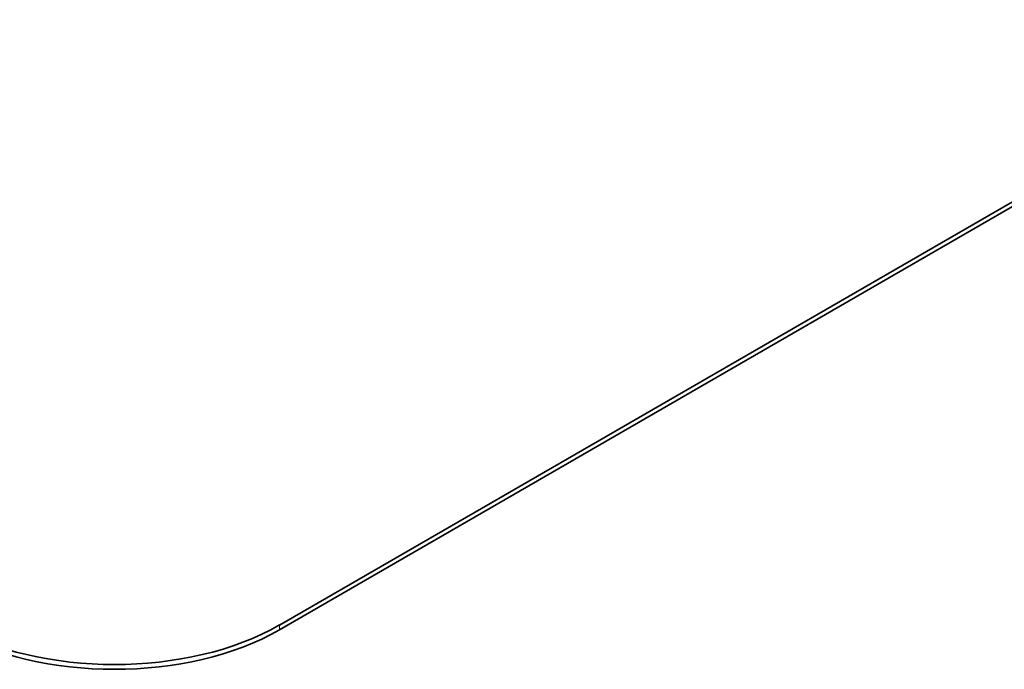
# Model space of a CAD drawing. Header units: millimetres. Extents: x 2 to 208, y 2 to 146.
# Tile 23 of 32: x 120.71 to 124.93, y 117.59 to 120.36. Entities that reach past the tile are written whole.
import ezdxf

# ---------------------------------------------------------------- set-up
doc = ezdxf.new("R2010")
doc.units = ezdxf.units.MM
doc.header["$LTSCALE"] = 0.5
doc.layers.add('Sichtbar (ISO)', color=7, linetype='Continuous', lineweight=35)
doc.layers.add('Sichtbar schmal (ISO)', color=7, linetype='Continuous', lineweight=18)

msp = doc.modelspace()

# ---------------------------------------------------------------- linework, layer by layer
at = {"layer": 'Sichtbar (ISO)'}
for p, q in [((129.2513, 122.0622), (121.8266, 117.7755)), ((129.2513, 122.0417), (121.8266, 117.7551))]:
    msp.add_line(p, q, dxfattribs=at)
for centre in [(121.1195, 118.1838), (121.1195, 118.1634)]:
    msp.add_ellipse(centre, major_axis=(-1, 0), ratio=0.57735, start_param=0.785398, end_param=2.356194, dxfattribs=at)
at = {"layer": 'Sichtbar schmal (ISO)'}
msp.add_line((121.8266, 117.7551), (121.8266, 117.7755), dxfattribs=at)

doc.saveas('drawing.dxf')
